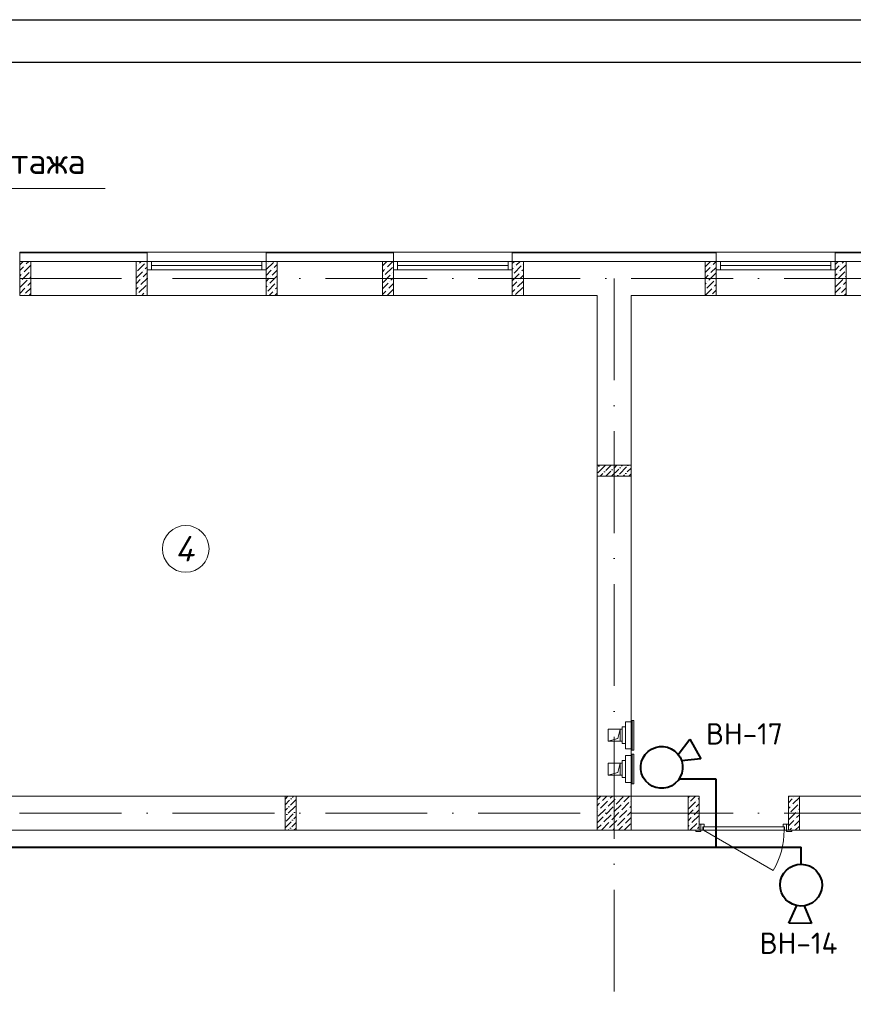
# Model space of a CAD drawing. Header units: millimetres. Extents: x 1114507 to 93926427, y 174473 to 817039.
# Tile 63 of 256: x 1696281 to 1706096, y 205875 to 217472. Entities that reach past the tile are written whole.
import ezdxf

# ---------------------------------------------------------------- set-up
doc = ezdxf.new("R2010")
doc.units = ezdxf.units.MM
doc.linetypes.add('ACAD_ISO10W100', pattern=[18, 12, -3, 0, -3])
doc.linetypes.add('ADSK_Скрыто', pattern=[6, 3, -3])
for name, color, linetype, lineweight in [('_Hidden_', 7, 'ADSK_Скрыто', 9), ('Doors', 86, 'Continuous', 13), ('expl', 234, 'Continuous', 13), ('Mechanical Equipment', 7, 'Continuous', 18), ('размеры', 12, 'Continuous', 15)]:
    doc.layers.add(name, color=color, linetype=linetype, lineweight=lineweight)
for name, color, linetype in [('PDF19_Text', 7, 'Continuous'), ('PDF28_Text', 7, 'Continuous'), ('ventilatsiya', 7, 'Continuous')]:
    doc.layers.add(name, color=color, linetype=linetype)
doc.layers.add('PDF28_Geometry', color=7, linetype='Continuous', true_color=0x979797)
doc.styles.add('PDF ISOCPEUR', font='isocpeur.TTF')
doc.styles.get("Standard").update_dxf_attribs({"font": 'isocpeui.ttf'})

# ---------------------------------------------------------------- blocks, each defined once
blk = doc.blocks.new('blok1qavmak')
at = {"lineweight": 0, "ltscale": 100}
h = blk.add_hatch(dxfattribs=at)
h.set_pattern_fill('ANSI36', color=256, scale=15, style=0)
h.set_pattern_definition([(45, (569691.36, -595951.81), (25.2569703, 92.6088912), [119.0625, -23.8125, 0, -23.8125])])
h.paths.add_polyline_path([(1505161, 780225), (1505161, 780095), (1504761, 780095), (1504761, 780225)])
h = blk.add_hatch(dxfattribs=at)
h.set_pattern_fill('ANSI36', color=256, scale=15, style=0)
h.set_pattern_definition([(45, (693432.21, -91698.88), (25.2569703, 92.6088912), [119.0625, -23.8125, 0, -23.8125])])
h.paths.add_polyline_path([(1501216, 775925), (1501086, 775925), (1501086, 776325), (1501216, 776325)])
at = {"color": 252, "lineweight": 0, "ltscale": 100}
for p, q in [((1499461, 782732), (1497961, 782732)), ((1497961, 782625), (1497961, 782732)), ((1499461, 782625), (1499461, 782732)), ((1502361, 782732), (1500861, 782732)), ((1500861, 782625), (1500861, 782732)), ((1502361, 782625), (1502361, 782732)), ((1506161, 782732), (1503761, 782732)), ((1503761, 782625), (1503761, 782732)), ((1506161, 782625), (1506161, 782732)), ((1509061, 782732), (1507561, 782732)), ((1507561, 782625), (1507561, 782732))]:
    blk.add_line(p, q, dxfattribs=at)
at = {"color": 32, "lineweight": 0, "ltscale": 100}
for p, q in [((1499461, 782725), (1497961, 782725)), ((1502361, 782725), (1500861, 782725)), ((1506161, 782725), (1503761, 782725)), ((1509061, 782725), (1507561, 782725))]:
    blk.add_line(p, q, dxfattribs=at)
at = {"lineweight": 0, "ltscale": 100}
for p, q in [((1500861, 782732), (1499461, 782732)), ((1503761, 782732), (1502361, 782732)), ((1507561, 782732), (1506161, 782732)), ((1499461, 782625), (1497961, 782625)), ((1497961, 782625), (1497961, 782225)), ((1499461, 782625), (1499461, 782225)), ((1502361, 782625), (1500861, 782625)), ((1500861, 782625), (1500861, 782225)), ((1502361, 782625), (1502361, 782225)), ((1506161, 782625), (1503761, 782625)), ((1503761, 782625), (1503761, 782225)), ((1506161, 782625), (1506161, 782225)), ((1509061, 782625), (1507561, 782625)), ((1507561, 782625), (1507561, 782225)), ((1499461, 782225), (1497961, 782225)), ((1500861, 782225), (1499461, 782225)), ((1502361, 782225), (1500861, 782225)), ((1503761, 782225), (1502361, 782225)), ((1504761, 782225), (1503761, 782225)), ((1504761, 776325), (1504761, 782225)), ((1506161, 782225), (1505161, 782225)), ((1505161, 776325), (1505161, 782225)), ((1507561, 782225), (1506161, 782225)), ((1509061, 782225), (1507561, 782225)), ((1504761, 776325), (1497411, 776325)), ((1505961, 776325), (1505161, 776325)), ((1505961, 776325), (1505961, 775925)), ((1514361, 776325), (1507011, 776325)), ((1507011, 776325), (1507011, 775925)), ((1505961, 775925), (1497411, 775925)), ((1514761, 775925), (1507011, 775925))]:
    blk.add_line(p, q, dxfattribs=at)
at = {"linetype": 'Continuous', "lineweight": 0, "ltscale": 100}
for p, q in [((1497961, 782585, 0), (1498001, 782625, 0)), ((1497961, 782517, 0), (1498006, 782562, 0)), ((1498014, 782503, 0), (1498091, 782580, 0)), ((1498023, 782579, 0), (1498023, 782579, 0)), ((1498039, 782596, 0), (1498069, 782625, 0)), ((1499331, 782563, 0), (1499338, 782571, 0)), ((1499347, 782512, 0), (1499431, 782596, 0)), ((1499355, 782587, 0), (1499355, 782587, 0)), ((1499372, 782604, 0), (1499393, 782625, 0)), ((1499439, 782537, 0), (1499461, 782558, 0)), ((1499448, 782613, 0), (1499448, 782613, 0)), ((1500864, 782529, 0), (1500949, 782613, 0)), ((1500873, 782604, 0), (1500873, 782604, 0)), ((1500890, 782621, 0), (1500894, 782625, 0)), ((1500940, 782537, 0), (1500940, 782537, 0)), ((1500957, 782554, 0), (1500991, 782588, 0)), ((1502231, 782571, 0), (1502281, 782621, 0)), ((1502264, 782470, 0), (1502349, 782554, 0)), ((1502273, 782545, 0), (1502273, 782545, 0)), ((1502290, 782562, 0), (1502353, 782625, 0)), ((1503761, 782600, 0), (1503786, 782625, 0)), ((1503761, 782533, 0), (1503773, 782545, 0)), ((1503782, 782486, 0), (1503866, 782571, 0)), ((1503790, 782562, 0), (1503790, 782562, 0)), ((1503807, 782579, 0), (1503853, 782625, 0)), ((1503883, 782587, 0), (1503883, 782587, 0)), ((1506031, 782493, 0), (1506092, 782554, 0)), ((1506033, 782562, 0), (1506096, 782625, 0)), ((1506100, 782495, 0), (1506161, 782555, 0)), ((1506109, 782571, 0), (1506109, 782571, 0)), ((1506126, 782587, 0), (1506161, 782623, 0)), ((1507561, 782589, 0), (1507597, 782625, 0)), ((1507561, 782522, 0), (1507609, 782571, 0)), ((1507618, 782512, 0), (1507691, 782585, 0)), ((1507626, 782587, 0), (1507626, 782587, 0)), ((1507643, 782604, 0), (1507664, 782625, 0)), ((1497961, 782450, 0), (1497980, 782470, 0)), ((1497989, 782411, 0), (1498073, 782495, 0)), ((1497997, 782486, 0), (1497997, 782486, 0)), ((1498081, 782436, 0), (1498091, 782445, 0)), ((1498090, 782512, 0), (1498090, 782512, 0)), ((1499331, 782428, 0), (1499406, 782503, 0)), ((1499389, 782352, 0), (1499461, 782424, 0)), ((1499397, 782428, 0), (1499397, 782428, 0)), ((1499414, 782444, 0), (1499461, 782491, 0)), ((1499423, 782520, 0), (1499423, 782520, 0)), ((1500861, 782458, 0), (1500923, 782520, 0)), ((1500861, 782390, 0), (1500898, 782428, 0)), ((1500906, 782369, 0), (1500991, 782453, 0)), ((1500915, 782444, 0), (1500915, 782444, 0)), ((1500932, 782461, 0), (1500991, 782520, 0)), ((1502231, 782503, 0), (1502256, 782529, 0)), ((1502239, 782377, 0), (1502323, 782461, 0)), ((1502248, 782453, 0), (1502248, 782453, 0)), ((1502332, 782402, 0), (1502361, 782431, 0)), ((1502340, 782478, 0), (1502340, 782478, 0)), ((1502357, 782495, 0), (1502361, 782499, 0)), ((1503761, 782398, 0), (1503841, 782478, 0)), ((1503765, 782470, 0), (1503765, 782470, 0)), ((1503849, 782419, 0), (1503891, 782461, 0)), ((1503858, 782495, 0), (1503858, 782495, 0)), ((1503874, 782512, 0), (1503891, 782528, 0)), ((1506031, 782425, 0), (1506067, 782461, 0)), ((1506075, 782402, 0), (1506159, 782486, 0)), ((1506084, 782478, 0), (1506084, 782478, 0)), ((1507561, 782455, 0), (1507584, 782478, 0)), ((1507593, 782419, 0), (1507677, 782503, 0)), ((1507601, 782495, 0), (1507601, 782495, 0)), ((1507668, 782428, 0), (1507668, 782428, 0)), ((1507685, 782444, 0), (1507691, 782450, 0)), ((1497961, 782248, 0), (1498023, 782310, 0)), ((1497964, 782318, 0), (1498048, 782402, 0)), ((1497972, 782394, 0), (1497972, 782394, 0)), ((1498031, 782251, 0), (1498091, 782311, 0)), ((1498039, 782326, 0), (1498039, 782326, 0)), ((1498056, 782343, 0), (1498091, 782378, 0)), ((1498065, 782419, 0), (1498065, 782419, 0)), ((1499331, 782361, 0), (1499381, 782411, 0)), ((1499331, 782294, 0), (1499355, 782318, 0)), ((1499364, 782259, 0), (1499448, 782343, 0)), ((1499372, 782335, 0), (1499372, 782335, 0)), ((1500861, 782323, 0), (1500873, 782335, 0)), ((1500881, 782276, 0), (1500965, 782360, 0)), ((1500890, 782352, 0), (1500890, 782352, 0)), ((1500974, 782301, 0), (1500991, 782318, 0)), ((1500982, 782377, 0), (1500982, 782377, 0)), ((1502231, 782301, 0), (1502298, 782369, 0)), ((1502307, 782310, 0), (1502361, 782364, 0)), ((1502315, 782385, 0), (1502315, 782385, 0)), ((1503761, 782331, 0), (1503816, 782385, 0)), ((1503799, 782234, 0), (1503883, 782318, 0)), ((1503807, 782310, 0), (1503807, 782310, 0)), ((1503824, 782326, 0), (1503891, 782393, 0)), ((1503832, 782402, 0), (1503832, 782402, 0)), ((1506031, 782358, 0), (1506042, 782369, 0)), ((1506050, 782310, 0), (1506134, 782394, 0)), ((1506058, 782385, 0), (1506058, 782385, 0)), ((1506126, 782318, 0), (1506126, 782318, 0)), ((1506143, 782335, 0), (1506161, 782353, 0)), ((1506151, 782411, 0), (1506151, 782411, 0)), ((1507561, 782253, 0), (1507626, 782318, 0)), ((1507567, 782326, 0), (1507652, 782411, 0)), ((1507576, 782402, 0), (1507576, 782402, 0)), ((1507635, 782259, 0), (1507691, 782315, 0)), ((1507643, 782335, 0), (1507643, 782335, 0)), ((1507660, 782352, 0), (1507691, 782383, 0)), ((1498014, 782234, 0), (1498014, 782234, 0)), ((1498073, 782225, 0), (1498090, 782242, 0)), ((1499347, 782242, 0), (1499347, 782242, 0)), ((1499397, 782225, 0), (1499423, 782251, 0)), ((1499439, 782268, 0), (1499439, 782268, 0)), ((1499456, 782284, 0), (1499461, 782289, 0)), ((1500864, 782259, 0), (1500864, 782259, 0)), ((1500898, 782225, 0), (1500940, 782268, 0)), ((1500957, 782284, 0), (1500957, 782284, 0)), ((1500965, 782225, 0), (1500991, 782251, 0)), ((1502231, 782234, 0), (1502273, 782276, 0)), ((1502289, 782225, 0), (1502361, 782297, 0)), ((1502290, 782293, 0), (1502290, 782293, 0)), ((1502357, 782225, 0), (1502357, 782225, 0)), ((1503761, 782263, 0), (1503790, 782293, 0)), ((1503857, 782225, 0), (1503858, 782225, 0)), ((1503874, 782242, 0), (1503874, 782242, 0)), ((1506033, 782225, 0), (1506109, 782301, 0)), ((1506033, 782293, 0), (1506033, 782293, 0)), ((1506100, 782225, 0), (1506100, 782225, 0)), ((1506117, 782242, 0), (1506161, 782286, 0)), ((1507601, 782225, 0), (1507601, 782225, 0)), ((1507618, 782242, 0), (1507618, 782242, 0)), ((1507668, 782225, 0), (1507691, 782248, 0)), ((1504761, 776282), (1504804, 776325)), ((1504823, 776276), (1504872, 776325)), ((1504890, 776209), (1504974, 776293)), ((1504899, 776285), (1504899, 776285)), ((1504915, 776302), (1504939, 776325)), ((1504983, 776234), (1505067, 776318)), ((1504991, 776310), (1504991, 776310)), ((1505075, 776260), (1505141, 776325)), ((1505831, 776307, 0), (1505849, 776325, 0)), ((1505859, 776267, 0), (1505917, 776325, 0)), ((1505935, 776276, 0), (1505935, 776276, 0)), ((1505951, 776292, 0), (1505961, 776302, 0)), ((1507021, 776325, 0), (1507011, 776315, 0)), ((1507057, 776294, 0), (1507011, 776248, 0)), ((1507141, 776310, 0), (1507065, 776235, 0)), ((1507074, 776311, 0), (1507074, 776311, 0)), ((1504761, 776214), (1504789, 776243)), ((1504772, 776091), (1504857, 776175)), ((1504781, 776167), (1504781, 776167)), ((1504798, 776184), (1504882, 776268)), ((1504806, 776260), (1504806, 776260)), ((1504865, 776116), (1504949, 776201)), ((1504873, 776192), (1504873, 776192)), ((1504958, 776142), (1505042, 776226)), ((1504966, 776217), (1504966, 776217)), ((1505025, 776074), (1505109, 776158)), ((1505050, 776167), (1505134, 776251)), ((1505059, 776243), (1505059, 776243)), ((1505126, 776175), (1505126, 776175)), ((1505143, 776192), (1505161, 776210)), ((1505151, 776268), (1505151, 776268)), ((1505831, 776105, 0), (1505892, 776166, 0)), ((1505833, 776175, 0), (1505918, 776259, 0)), ((1505842, 776250, 0), (1505842, 776250, 0)), ((1505901, 776107, 0), (1505961, 776167, 0)), ((1505909, 776183, 0), (1505909, 776183, 0)), ((1505926, 776200, 0), (1505961, 776235, 0)), ((1507032, 776201, 0), (1507011, 776180, 0)), ((1507124, 776226, 0), (1507040, 776142, 0)), ((1507048, 776218, 0), (1507048, 776218, 0)), ((1507141, 776176, 0), (1507133, 776167, 0)), ((1504761, 776147), (1504764, 776150)), ((1504761, 776012), (1504831, 776083)), ((1504840, 776024), (1504924, 776108)), ((1504848, 776100), (1504848, 776100)), ((1504932, 776049), (1505016, 776133)), ((1504941, 776125), (1504941, 776125)), ((1505000, 775982), (1505084, 776066)), ((1505008, 776057), (1505008, 776057)), ((1505033, 776150), (1505033, 776150)), ((1505092, 776007), (1505161, 776076)), ((1505101, 776083), (1505101, 776083)), ((1505117, 776100), (1505161, 776143)), ((1505831, 776037, 0), (1505867, 776074, 0)), ((1505876, 776015, 0), (1505960, 776099, 0)), ((1505884, 776090, 0), (1505884, 776090, 0)), ((1507099, 776134, 0), (1507015, 776050, 0)), ((1507023, 776125, 0), (1507023, 776125, 0)), ((1507090, 776058, 0), (1507090, 776058, 0)), ((1507141, 776108, 0), (1507107, 776075, 0)), ((1507116, 776151, 0), (1507116, 776151, 0)), ((1504761, 775945), (1504806, 775990)), ((1504814, 775931), (1504899, 776015)), ((1504823, 776007), (1504823, 776007)), ((1504890, 775940), (1504890, 775940)), ((1504907, 775956), (1504991, 776041)), ((1504915, 776032), (1504915, 776032)), ((1504943, 775925), (1504966, 775948)), ((1504983, 775965), (1504983, 775965)), ((1505010, 775925), (1505059, 775973)), ((1505075, 775990), (1505075, 775990)), ((1505078, 775925), (1505151, 775999)), ((1505160, 775940), (1505161, 775941)), ((1505831, 775970, 0), (1505842, 775981, 0)), ((1505853, 775925, 0), (1505935, 776006, 0)), ((1505859, 775998, 0), (1505859, 775998, 0)), ((1505926, 775930, 0), (1505926, 775930, 0)), ((1505943, 775947, 0), (1505961, 775965, 0)), ((1505951, 776023, 0), (1505951, 776023, 0)), ((1507074, 776041, 0), (1507011, 775978, 0)), ((1507048, 775949, 0), (1507025, 775925, 0)), ((1507065, 775965, 0), (1507065, 775965, 0)), ((1507141, 776041, 0), (1507082, 775982, 0)), ((1507141, 775974, 0), (1507092, 775925, 0))]:
    blk.add_line(p, q, dxfattribs=at)
at = {"color": 5, "lineweight": 0}
for p, q in [((1499511, 782625), (1499461, 782625)), ((1499461, 782625), (1499461, 782525)), ((1500811, 782625), (1499511, 782625)), ((1499511, 782525), (1499511, 782625)), ((1500811, 782575), (1499511, 782575)), ((1500811, 782525), (1500811, 782625)), ((1500811, 782625), (1500861, 782625)), ((1500861, 782625), (1500861, 782525)), ((1502411, 782625), (1502361, 782625)), ((1502361, 782625), (1502361, 782525)), ((1503711, 782625), (1502411, 782625)), ((1502411, 782525), (1502411, 782625)), ((1503711, 782575), (1502411, 782575)), ((1503711, 782525), (1503711, 782625)), ((1503711, 782625), (1503761, 782625)), ((1503761, 782625), (1503761, 782525)), ((1506211, 782625), (1506161, 782625)), ((1506161, 782625), (1506161, 782525)), ((1507511, 782625), (1506211, 782625)), ((1506211, 782525), (1506211, 782625)), ((1507511, 782575), (1506211, 782575)), ((1507511, 782525), (1507511, 782625)), ((1507511, 782625), (1507561, 782625)), ((1507561, 782625), (1507561, 782525)), ((1499461, 782525), (1499511, 782525)), ((1500811, 782525), (1499511, 782525)), ((1500861, 782525), (1500811, 782525)), ((1502361, 782525), (1502411, 782525)), ((1503711, 782525), (1502411, 782525)), ((1503761, 782525), (1503711, 782525)), ((1506161, 782525), (1506211, 782525)), ((1507511, 782525), (1506211, 782525)), ((1507561, 782525), (1507511, 782525))]:
    blk.add_line(p, q, dxfattribs=at)
at = {"color": 1, "linetype": 'ACAD_ISO10W100', "lineweight": 0, "ltscale": 100}
for p, q in [((1518961, 782425), (1491961, 782425)), ((1504961, 782425), (1504961, 766825)), ((1518961, 776125), (1491961, 776125))]:
    blk.add_line(p, q, dxfattribs=at)
at = {"layer": '_Hidden_', "color": 5, "lineweight": 0}
for p, q in [((1505094, 777204), (1505094, 777204)), ((1505094, 777204), (1505094, 777204)), ((1505118, 777204), (1505118, 777204)), ((1505118, 777204), (1505118, 777204)), ((1505161, 777204), (1505161, 777204)), ((1505161, 777204), (1505161, 777204)), ((1505164, 777219), (1505165, 777219)), ((1505094, 776886), (1505094, 776886)), ((1505094, 776886), (1505094, 776886)), ((1505118, 776886), (1505118, 776886)), ((1505118, 776886), (1505118, 776886)), ((1505161, 776886), (1505161, 776886)), ((1505161, 776886), (1505161, 776886)), ((1505165, 776870), (1505164, 776870)), ((1505094, 776804), (1505094, 776804)), ((1505094, 776804), (1505094, 776804)), ((1505118, 776804), (1505118, 776804)), ((1505118, 776804), (1505118, 776804)), ((1505161, 776804), (1505161, 776804)), ((1505161, 776804), (1505161, 776804)), ((1505164, 776820), (1505165, 776820)), ((1505094, 776487), (1505094, 776486)), ((1505094, 776486), (1505094, 776487)), ((1505118, 776486), (1505118, 776487)), ((1505118, 776487), (1505118, 776486)), ((1505161, 776487), (1505161, 776486)), ((1505161, 776486), (1505161, 776487)), ((1505165, 776471), (1505164, 776471))]:
    blk.add_line(p, q, dxfattribs=at)
at = {"layer": 'Doors', "lineweight": 0}
blk.add_line((1506011, 775925), (1506834, 775450), dxfattribs=at)
for points in [[(1505961, 775995), (1505981, 775995), (1505981, 775925), (1505961, 775925)], [(1506021, 775965), (1506021, 775995), (1505981, 775995), (1505981, 775925), (1506006, 775925), (1506006, 775965)], [(1506961, 775965), (1506011, 775965), (1506011, 775925), (1506961, 775925)], [(1506951, 775965), (1506951, 775995), (1506991, 775995), (1506991, 775925), (1506966, 775925), (1506966, 775965)], [(1507011, 775995), (1506991, 775995), (1506991, 775925), (1507011, 775925)], [(1505981, 775925), (1505921, 775925), (1505921, 775910), (1505981, 775910)], [(1507051, 775925), (1506991, 775925), (1506991, 775910), (1507051, 775910)]]:
    blk.add_lwpolyline(points, close=True, dxfattribs=at)
blk.add_arc((1506011, 775925), 950, 330, 0, dxfattribs=at)
at = {"layer": 'Mechanical Equipment', "color": 5, "lineweight": 0}
for p, q in [((1505118, 777204), (1505094, 777204)), ((1505094, 777204), (1505094, 777204)), ((1505094, 777194), (1505094, 777204)), ((1505161, 777204), (1505118, 777204)), ((1505118, 777204), (1505118, 777204)), ((1505118, 777204), (1505118, 777204)), ((1505161, 777204), (1505161, 777204)), ((1505161, 777204), (1505161, 777194)), ((1505164, 777219), (1505164, 776870)), ((1505164, 777219), (1505164, 776870)), ((1505164, 777219), (1505174, 777219)), ((1505174, 777219), (1505183, 777219)), ((1505174, 777219), (1505174, 776870)), ((1505183, 777219), (1505193, 777219)), ((1505193, 776870), (1505193, 777219)), ((1505094, 777145), (1505053, 777145)), ((1505053, 776945), (1505053, 777145)), ((1505094, 776896), (1505094, 777194)), ((1505161, 777194), (1505161, 776896)), ((1505053, 776945), (1505094, 776945)), ((1505094, 776886), (1505094, 776896)), ((1505094, 776886), (1505118, 776886)), ((1505094, 776886), (1505094, 776886)), ((1505118, 776886), (1505161, 776886)), ((1505118, 776886), (1505118, 776886)), ((1505118, 776886), (1505118, 776886)), ((1505161, 776896), (1505161, 776886)), ((1505161, 776886), (1505161, 776886)), ((1505174, 776870), (1505164, 776870)), ((1505183, 776870), (1505174, 776870)), ((1505193, 776870), (1505183, 776870)), ((1505094, 776745), (1505053, 776745)), ((1505053, 776545), (1505053, 776745)), ((1505118, 776804), (1505094, 776804)), ((1505094, 776804), (1505094, 776804)), ((1505094, 776794), (1505094, 776804)), ((1505094, 776496), (1505094, 776794)), ((1505161, 776804), (1505118, 776804)), ((1505118, 776804), (1505118, 776804)), ((1505118, 776804), (1505118, 776804)), ((1505161, 776804), (1505161, 776804)), ((1505161, 776804), (1505161, 776794)), ((1505161, 776794), (1505161, 776496)), ((1505164, 776820), (1505164, 776471)), ((1505164, 776820), (1505164, 776471)), ((1505164, 776820), (1505174, 776820)), ((1505174, 776820), (1505183, 776820)), ((1505174, 776820), (1505174, 776471)), ((1505183, 776820), (1505193, 776820)), ((1505193, 776471), (1505193, 776820)), ((1505053, 776545), (1505094, 776545)), ((1505094, 776486), (1505094, 776496)), ((1505094, 776487), (1505094, 776486)), ((1505094, 776486), (1505118, 776486)), ((1505118, 776486), (1505118, 776487)), ((1505118, 776487), (1505118, 776486)), ((1505118, 776486), (1505161, 776486)), ((1505161, 776496), (1505161, 776486)), ((1505161, 776486), (1505161, 776487)), ((1505174, 776471), (1505164, 776471)), ((1505183, 776471), (1505174, 776471)), ((1505193, 776471), (1505183, 776471))]:
    blk.add_line(p, q, dxfattribs=at)
at = {"layer": 'ventilatsiya', "lineweight": 0, "ltscale": 100}
for p, q in [((1505031, 777115), (1504891, 777115)), ((1504891, 777115), (1504891, 776975)), ((1504986, 777115), (1505053, 777115)), ((1505031, 777115), (1505002, 777007)), ((1505031, 776975), (1505031, 777115)), ((1505002, 777007), (1504891, 776975)), ((1504891, 776975), (1505031, 776975)), ((1504986, 776975), (1505053, 776975)), ((1505031, 776715), (1504891, 776715)), ((1504891, 776715), (1504891, 776575)), ((1504986, 776715), (1505053, 776715)), ((1505031, 776715), (1505002, 776607)), ((1505031, 776575), (1505031, 776715)), ((1505002, 776607), (1504891, 776575)), ((1504891, 776575), (1505031, 776575)), ((1504986, 776575), (1505053, 776575))]:
    blk.add_line(p, q, dxfattribs=at)
at = {"layer": 'размеры', "lineweight": 0, "ltscale": 5}
for p, q in [((1498091, 782625), (1497961, 782625)), ((1497961, 782625), (1497961, 782225)), ((1498091, 782225), (1498091, 782625)), ((1499461, 782625), (1499331, 782625)), ((1499331, 782625), (1499331, 782225)), ((1499461, 782225), (1499461, 782625)), ((1500991, 782625), (1500861, 782625)), ((1500861, 782625), (1500861, 782225)), ((1500991, 782225), (1500991, 782625)), ((1502361, 782625), (1502231, 782625)), ((1502231, 782625), (1502231, 782225)), ((1502361, 782225), (1502361, 782625)), ((1503891, 782625), (1503761, 782625)), ((1503761, 782625), (1503761, 782225)), ((1503891, 782225), (1503891, 782625)), ((1506161, 782625), (1506031, 782625)), ((1506031, 782625), (1506031, 782225)), ((1506161, 782225), (1506161, 782625)), ((1507691, 782625), (1507561, 782625)), ((1507561, 782625), (1507561, 782225)), ((1507691, 782225), (1507691, 782625)), ((1497961, 782225), (1498091, 782225)), ((1499331, 782225), (1499461, 782225)), ((1500861, 782225), (1500991, 782225)), ((1502231, 782225), (1502361, 782225)), ((1503761, 782225), (1503891, 782225)), ((1506031, 782225), (1506161, 782225)), ((1507561, 782225), (1507691, 782225)), ((1505161, 776325), (1504761, 776325)), ((1504761, 776325), (1504761, 775925)), ((1505161, 775925), (1505161, 776325)), ((1505961, 776325), (1505831, 776325)), ((1505831, 776325), (1505831, 775925)), ((1505961, 775925), (1505961, 776325)), ((1507011, 775925), (1507011, 776325)), ((1507011, 776325), (1507141, 776325)), ((1507141, 776325), (1507141, 775925)), ((1504761, 775925), (1505161, 775925)), ((1505831, 775925), (1505961, 775925)), ((1507141, 775925), (1507011, 775925))]:
    blk.add_line(p, q, dxfattribs=at)
for points in [[(1505161, 780225), (1505161, 780095), (1504761, 780095), (1504761, 780225)], [(1505161, 780095), (1505161, 780225), (1504761, 780225), (1504761, 780095)], [(1501086, 775925), (1501216, 775925), (1501216, 776325), (1501086, 776325)]]:
    blk.add_lwpolyline(points, close=True, dxfattribs=at)
blk = doc.blocks.new('963')
at = {"color": 5, "lineweight": 40}
for p, q in [((-23594315, -28647162), (-23594107, -28647073)), ((-23594107, -28647073), (-23594107, -28647337)), ((-23594107, -28647337), (-23594316, -28647250))]:
    blk.add_line(p, q, dxfattribs=at)
blk.add_ellipse((-23594558, -28647203), major_axis=(236, 72), ratio=1, start_param=-0.296262, end_param=5.986923, dxfattribs=at)

msp = doc.modelspace()

# ---------------------------------------------------------------- linework, layer by layer
at = {"color": 5, "elevation": 0}
msp.add_lwpolyline([(1682312.2, 217471.9), (1735170.2, 217471.9), (1735170.2, 187771.9), (1682312.2, 187771.9)], close=True, dxfattribs=at)
at = {"color": 5, "lineweight": 30, "elevation": 0}
msp.add_lwpolyline([(1684312.2, 216971.9), (1734670.2, 216971.9), (1734670.2, 188271.9), (1684312.2, 188271.9)], close=True, dxfattribs=at)
at = {"layer": 'Defpoints', "color": 3, "linetype": 'ByBlock', "elevation": 0}
msp.add_lwpolyline([(1682312.2, 217471.9), (1724312.2, 217471.9), (1724312.2, 187771.9), (1682312.2, 187771.9)], close=True, dxfattribs=at)
at = {"layer": 'expl', "lineweight": 0}
msp.add_circle((1698236.1, 211239.4), 275.1, dxfattribs=at)
at = {"layer": 'PDF28_Geometry', "color": 7, "lineweight": 18}
msp.add_line((1691113.2, 215482.6, -10), (1697289, 215482.6, -10), dxfattribs=at)

# ---------------------------------------------------------------- texts
at = {"lineweight": 0, "insert": (1698332.5, 211090.7), "char_height": 300, "width": 349.19, "attachment_point": 9}
msp.add_mtext('4', dxfattribs=at)
at = {"layer": 'PDF19_Text', "lineweight": 35, "insert": (1691012.1, 215585.9, -10), "char_height": 300.212, "width": 7999.463, "attachment_point": 7, "style": 'PDF ISOCPEUR'}
msp.add_mtext(' KCВПВ 4х2х0,52 c 2,3-го этажа', dxfattribs=at)

# ---------------------------------------------------------------- next in the draw order: block references
at = {"color": 0}
msp.add_blockref('blok1qavmak', (198320.1, -567999.8), dxfattribs=at)

# ---------------------------------------------------------------- next in the draw order: linework, layer by layer
at = {"color": 5, "lineweight": 40, "ltscale": 100}
for p, q in [((1704481, 208525.3), (1704041.8, 208525.3)), ((1704481, 207725.3), (1704481, 208525.3)), ((1690681.6, 207725.3), (1705481, 207725.3)), ((1705481, 207525.3), (1705481, 207725.3))]:
    msp.add_line(p, q, dxfattribs=at)

# ---------------------------------------------------------------- next in the draw order: block references
at = {"color": 5, "lineweight": 35}
for p, rotation in [((8493969.5, 36695095.2), 28.93357570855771), ((29921348.3, -23901438.1), 268.9638850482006)]:
    msp.add_blockref('963', p, dxfattribs=dict(at, rotation=rotation))

# ---------------------------------------------------------------- next in the draw order: texts
at = {"layer": 'PDF28_Text', "lineweight": 35, "char_height": 251.09, "attachment_point": 7, "style": 'PDF ISOCPEUR'}
for s, insert in [('ВН-17', (1704361, 208934.7)), ('ВН-14', (1704993.2, 206469.2))]:
    msp.add_mtext(s, dxfattribs=dict(at, insert=insert))

doc.saveas('drawing.dxf')
